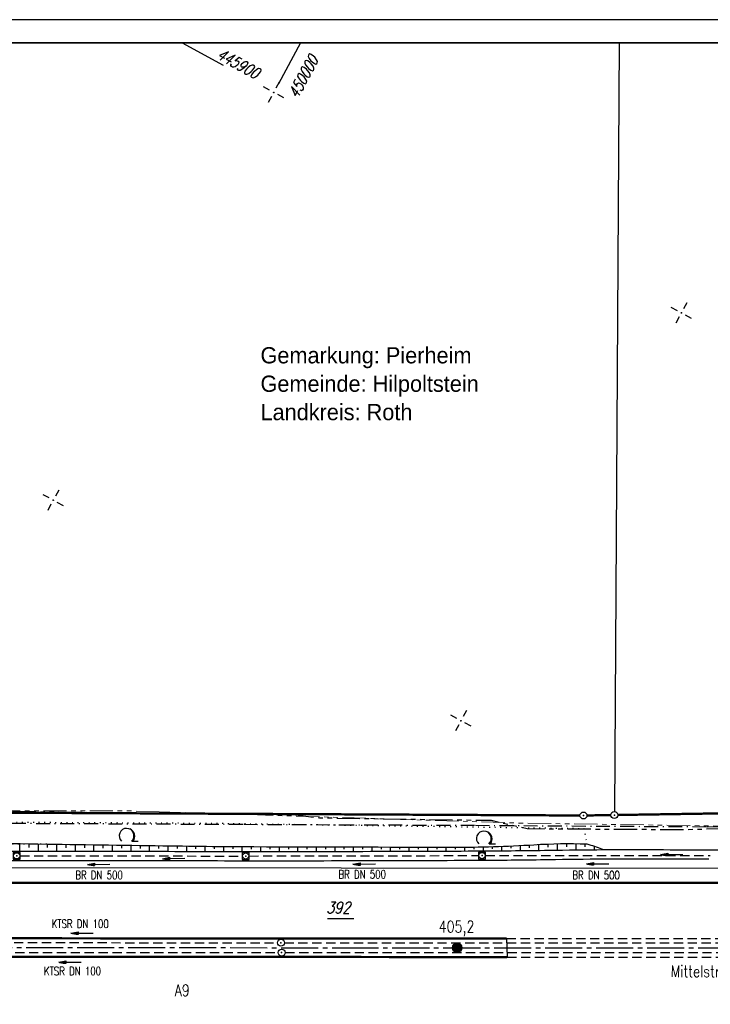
# Model space of a CAD drawing. Extents: x 0 to 1135, y 0 to 420.
# Tile 19 of 55: x 676 to 825, y 208 to 420. Entities that reach past the tile are written whole.
import ezdxf
from ezdxf.enums import TextEntityAlignment as Align

# ---------------------------------------------------------------- set-up
doc = ezdxf.new("R2010")
doc.units = 0
doc.header["$LTSCALE"] = 2
doc.header["$MEASUREMENT"] = 0
for name, pattern in [('ACHSE', [5.5, 4, -0.5, 0.5, -0.5]), ('AUSGEZOGEN', [0]), ('BAB-FM2', [2.6, 1.5, -0.5, 0.1, -0.5]), ('GESTRICH-X2', [1.5, 1, -0.5]), ('PHANTOMX2', [5, 2.5, -0.5, 0.5, -0.5, 0.5, -0.5]), ('PUNKTX2_STR', [0.6, 0.1, -0.5])]:
    doc.linetypes.add(name, pattern=pattern)
doc.layers.get('0').update_dxf_attribs({"color": 8, "linetype": 'AUSGEZOGEN'})
for name, color, linetype in [('ACHSETOP', 250, 'ACHSE'), ('BAB_FM', 8, 'BAB-FM2'), ('BOESCHG', 8, 'AUSGEZOGEN'), ('BW-SCHRIFT', 8, 'AUSGEZOGEN'), ('FBRTOP', 8, 'AUSGEZOGEN'), ('FLSTNR-BAB', 7, 'AUSGEZOGEN'), ('GRENZL', 8, 'AUSGEZOGEN'), ('GRENZL-BAB', 7, 'AUSGEZOGEN'), ('GRENZP-BAB', 7, 'AUSGEZOGEN'), ('HEKT_B', 250, 'CONTINUOUS'), ('KANAL', 200, 'GESTRICH-X2'), ('Lichtwellenleiter COLT', 8, 'PHANTOMX2'), ('Lichtwellenleiter GLH', 8, 'PHANTOMX2'), ('MS-UEBERFAHRT', 8, 'GESTRICH-X2'), ('MULDE', 8, 'AUSGEZOGEN'), ('NETZ', 250, 'AUSGEZOGEN'), ('NUTZUNG', 8, 'PUNKTX2_STR'), ('PFEIL', 200, 'CONTINUOUS'), ('PFEILTOP', 8, 'AUSGEZOGEN'), ('RAHMEN', 250, 'AUSGEZOGEN'), ('SCHRIFT', 8, 'AUSGEZOGEN'), ('SCHSYMBOL', 200, 'AUSGEZOGEN'), ('TEXTO', 200, 'CONTINUOUS'), ('WALD', 8, 'AUSGEZOGEN')]:
    doc.layers.add(name, color=color, linetype=linetype)
doc.styles.add('ROMANS', font='romans.shx', dxfattribs={"width": 0.8})
doc.styles.add('UNIR-H', font='unir_h.shx', dxfattribs={"width": 0.8})

# ---------------------------------------------------------------- blocks, each defined once
blk = doc.blocks.new('IKR')
at = {"color": 0}
for p, q in [((0, 1), (0, 2.5)), ((-2.5, 0), (-1, 0)), ((1, 0), (2.5, 0)), ((0, -2.5), (0, -1))]:
    blk.add_line(p, q, dxfattribs=at)
blk.add_circle((0, 0), 0.05, dxfattribs=at)
blk.add_point((0, 0), dxfattribs=at)
blk = doc.blocks.new('*X16')
at = {"color": 0}
for p, q in [((212.23, 257.39), (213.24, 258.4)), ((212.24, 257.33), (213.31, 258.4)), ((212.24, 257.47), (213.17, 258.4)), ((212.24, 257.26), (213.37, 258.39)), ((212.24, 257.55), (213.09, 258.39)), ((212.25, 257.2), (213.43, 258.38)), ((212.26, 257.63), (213, 258.37)), ((212.27, 257.14), (213.49, 258.37)), ((212.28, 257.09), (213.55, 258.35)), ((212.29, 257.73), (212.9, 258.35)), ((212.3, 257.04), (213.6, 258.33)), ((212.32, 256.99), (213.65, 258.31)), ((212.34, 257.86), (212.78, 258.29)), ((212.35, 256.94), (213.69, 258.29)), ((212.37, 256.9), (213.74, 258.26)), ((212.4, 256.85), (213.78, 258.24)), ((212.43, 256.81), (213.83, 258.21)), ((212.46, 256.77), (213.86, 258.18)), ((212.49, 256.73), (213.9, 258.14)), ((212.53, 256.7), (213.94, 258.11)), ((212.56, 256.66), (213.97, 258.07)), ((212.6, 256.63), (214.01, 258.03)), ((212.64, 256.6), (214.04, 257.99)), ((212.68, 256.57), (214.07, 257.95)), ((212.73, 256.54), (214.09, 257.91)), ((212.77, 256.52), (214.12, 257.86)), ((212.82, 256.49), (214.14, 257.82)), ((212.87, 256.47), (214.16, 257.77)), ((212.92, 256.45), (214.18, 257.72)), ((212.97, 256.44), (214.2, 257.66)), ((213.03, 256.42), (214.21, 257.6)), ((213.09, 256.41), (214.22, 257.54)), ((213.16, 256.41), (214.23, 257.48)), ((213.22, 256.4), (214.23, 257.41)), ((213.3, 256.41), (214.23, 257.34)), ((213.38, 256.41), (214.22, 257.26)), ((213.46, 256.43), (214.2, 257.17)), ((213.56, 256.46), (214.18, 257.07)), ((213.69, 256.51), (214.12, 256.95))]:
    blk.add_line(p, q, dxfattribs=at)
blk = doc.blocks.new('SRMAST2')
at = {"color": 0}
blk.add_circle((0, 0), 0.999, dxfattribs=at)
blk.add_point((0, 0), dxfattribs=at)
blk.add_blockref('*X16', (-213.23, -257.4))
blk = doc.blocks.new('LW')
at = {"color": 0}
blk.add_line((1.18, 0), (2.58, 0), dxfattribs=at)
for centre, radius, start, end in [((0.07, 1.19), 1.6, 312.7202, 226.7249), ((0.17, 1.08), 1.68, 321.1992, 68.9844), ((0.08, 1.13), 1.67, 319.2916, 65.2101)]:
    blk.add_arc(centre, radius, start, end, dxfattribs=at)
blk = doc.blocks.new('GST')
at = {"color": 0}
blk.add_circle((0, 0), 0.75, dxfattribs=at)
blk.add_point((0, 0), dxfattribs=at)
blk = doc.blocks.new('20')
blk.add_lwpolyline([(-0.75, -0.75), (0.75, -0.75), (0.75, 0.75), (-0.75, 0.75)], close=True)
blk.add_circle((0, 0), 0.676)
blk.add_point((0, 0))
blk = doc.blocks.new('10')
blk.add_blockref('GST', (0, 0))
blk = doc.blocks.new('PFEIL2')
at = {"color": 0}
for p, q in [((0.88, 0), (-2.4, -0.01)), ((0.88, -0.27), (0.88, 0.28)), ((0.88, 0.28), (2.43, 0.01)), ((0.91, 0.27), (0.88, 0.26)), ((0.97, 0.26), (0.88, 0.25)), ((1.02, 0.25), (0.88, 0.23)), ((1.07, 0.24), (0.88, 0.21)), ((1.13, 0.23), (0.88, 0.19)), ((1.18, 0.22), (0.88, 0.17)), ((1.24, 0.21), (0.88, 0.15)), ((1.29, 0.21), (0.88, 0.14)), ((1.34, 0.2), (0.88, 0.12)), ((1.4, 0.19), (0.88, 0.1)), ((1.45, 0.18), (0.88, 0.08)), ((1.51, 0.17), (0.88, 0.06)), ((1.56, 0.16), (0.88, 0.04)), ((1.61, 0.15), (0.88, 0.02)), ((1.67, 0.14), (0.88, 0.01)), ((1.72, 0.13), (0.88, -0.01)), ((1.78, 0.12), (0.88, -0.03)), ((1.83, 0.11), (0.88, -0.05)), ((1.88, 0.1), (0.88, -0.07)), ((1.94, 0.09), (0.88, -0.09)), ((2.05, 0.08), (0.88, -0.12)), ((1.99, 0.08), (0.88, -0.11)), ((2.1, 0.07), (0.88, -0.14)), ((2.15, 0.06), (0.88, -0.16)), ((2.21, 0.05), (0.88, -0.18)), ((2.26, 0.04), (0.88, -0.2)), ((2.32, 0.03), (0.88, -0.22)), ((2.37, 0.02), (0.88, -0.23)), ((2.42, 0.01), (0.88, -0.25)), ((2.43, 0.01), (0.88, -0.27))]:
    blk.add_line(p, q, dxfattribs=at)

msp = doc.modelspace()

# ---------------------------------------------------------------- linework, layer by layer
at = {"layer": 'ACHSETOP'}
msp.add_lwpolyline([(25, 220.12), (69.96, 220.11), (244.96, 220.03), (369.96, 219.98), (544.96, 219.9), (744.96, 219.82), (869.96, 219.76), (950, 219.73)], dxfattribs=at)
at = {"layer": 'BAB_FM'}
msp.add_lwpolyline([(573.82, 246.76), (623.92, 246.66), (673.92, 246.67), (723.92, 246.44), (773.92, 246.22), (823.92, 245.91), (873.92, 246.79), (923.92, 247.18), (950, 247.43)], dxfattribs=at)
at = {"layer": 'BOESCHG'}
for p, q in [((675.61, 240.64), (675.61, 242.27)), ((677.61, 241.43), (677.61, 242.23)), ((679.61, 240.63), (679.61, 242.2)), ((681.61, 241.4), (681.61, 242.17)), ((683.61, 240.63), (683.61, 242.14)), ((789.6, 241.52), (789.59, 242.2)), ((791.61, 240.88), (791.59, 242.25)), ((793.6, 241.59), (793.59, 242.27)), ((795.61, 240.93), (795.6, 242.26)), ((797.61, 241.58), (797.6, 242.21)), ((685.61, 241.37), (685.61, 242.11)), ((687.61, 240.63), (687.61, 242.08)), ((689.61, 241.34), (689.61, 242.05)), ((691.61, 240.62), (691.61, 242.02)), ((693.61, 241.31), (693.61, 242)), ((695.61, 240.62), (695.61, 241.97)), ((697.61, 241.28), (697.61, 241.94)), ((699.61, 240.61), (699.61, 241.91)), ((701.61, 241.25), (701.61, 241.89)), ((703.61, 240.61), (703.61, 241.86)), ((705.61, 241.22), (705.61, 241.83)), ((707.61, 240.61), (707.61, 241.81)), ((709.61, 241.19), (709.61, 241.78)), ((711.61, 240.6), (711.61, 241.75)), ((713.61, 241.17), (713.61, 241.73)), ((715.61, 240.6), (715.61, 241.71)), ((717.61, 241.14), (717.61, 241.68)), ((719.61, 240.6), (719.61, 241.66)), ((721.61, 241.12), (721.61, 241.65)), ((723.61, 240.59), (723.61, 241.63)), ((725.61, 241.11), (725.61, 241.62)), ((727.61, 240.59), (727.61, 241.62)), ((729.61, 241.1), (729.61, 241.61)), ((731.61, 240.59), (731.61, 241.6)), ((733.61, 241.09), (733.61, 241.6)), ((735.61, 240.59), (735.61, 241.59)), ((737.61, 241.09), (737.61, 241.58)), ((739.61, 240.6), (739.61, 241.58)), ((741.61, 241.09), (741.61, 241.57)), ((743.61, 240.6), (743.61, 241.57)), ((745.61, 241.08), (745.61, 241.56)), ((747.61, 240.61), (747.61, 241.56)), ((749.61, 241.08), (749.61, 241.55)), ((751.61, 240.61), (751.61, 241.55)), ((753.61, 241.08), (753.61, 241.54)), ((755.61, 240.62), (755.61, 241.54)), ((757.61, 241.08), (757.61, 241.53)), ((759.61, 240.63), (759.61, 241.53)), ((761.61, 241.08), (761.61, 241.52)), ((763.61, 240.65), (763.61, 241.52)), ((765.61, 241.08), (765.61, 241.51)), ((767.61, 240.66), (767.61, 241.51)), ((769.61, 241.09), (769.61, 241.51)), ((771.61, 240.68), (771.61, 241.51)), ((773.61, 241.11), (773.61, 241.54)), ((775.61, 240.7), (775.61, 241.57)), ((777.61, 241.17), (777.61, 241.63)), ((779.61, 240.72), (779.6, 241.69)), ((781.61, 241.26), (781.6, 241.78)), ((783.61, 240.76), (783.6, 241.87)), ((785.6, 241.39), (785.6, 241.99)), ((787.61, 240.82), (787.59, 242.11)), ((799.61, 240.96), (799.61, 241.68))]:
    msp.add_line(p, q, dxfattribs=at)
msp.add_lwpolyline([(453.47, 240.74, 0.000182), (462.17, 241.45, 0.000637), (464.67, 241.65, 0.000239), (484.93, 243.38, -0.000359), (498.43, 244.52, -0.012218), (516.94, 245.62, -0.013261), (534.02, 245.76, -0.049761), (548.11, 244.1, 0.043888), (564.05, 242.03, 0.008616), (580.37, 241.63, 0.009203), (595.66, 241.81, 0.016797), (614.94, 243.03, -0.025479), (627.67, 243.62, -0.009619), (650.78, 243.06, 0.007259), (681.4, 242.17, 0.00026), (708.12, 241.8, 0.000671), (718.47, 241.67, 0.001841), (726.12, 241.62, 0.000328), (769.05, 241.51, 0.016372), (786.5, 242.04, -0.024996), (797.94, 242.2, -0.073773), (798.39, 242.11, -0.010128), (801.51, 240.97)], format="xyb", dxfattribs=at)
at = {"layer": 'FBRTOP'}
msp.add_line((780.63, 221.8), (780.74, 217.8), dxfattribs=at)
msp.add_lwpolyline([(535.37, 237.16), (544.96, 237.15), (744.96, 237.07), (869.96, 237.01), (950, 236.98)], dxfattribs=at)
at = {"layer": 'FBRTOP', "const_width": 0.5}
msp.add_lwpolyline([(25, 234.12), (69.96, 234.11), (244.96, 234.03), (369.96, 233.98), (544.96, 233.9), (744.96, 233.82), (869.96, 233.76), (950, 233.73)], dxfattribs=at)
for points in [[(403.34, 221.96), (544.96, 221.9), (744.96, 221.82), (780.63, 221.8, 0)], [(403.33, 217.96), (544.96, 217.9), (744.96, 217.82), (780.74, 217.8, 0)]]:
    msp.add_lwpolyline(points, format="xyb", dxfattribs=at)
at = {"layer": 'FLSTNR-BAB'}
msp.add_line((741.99, 226.14), (747.68, 226.14), dxfattribs=at)
at = {"layer": 'GRENZL'}
msp.add_line((804.91, 415), (803.87, 249.19), dxfattribs=at)
at = {"layer": 'GRENZL-BAB', "const_width": 0.5}
for points in [[(532.64, 249.63), (796.46, 248.34)], [(797.96, 248.35), (803.12, 248.43)], [(804.62, 248.45), (894.86, 249.85)]]:
    msp.add_lwpolyline(points, dxfattribs=at)
at = {"layer": 'KANAL'}
for p, q in [((675.68, 239.64), (723.58, 239.59)), ((725.08, 239.6), (774.58, 239.69)), ((776.08, 239.7), (824.57, 239.7)), ((632.36, 220.96), (731.19, 220.88)), ((732.69, 220.89), (950, 220.83)), ((632.59, 218.75), (731.33, 218.78)), ((732.86, 218.77), (950, 218.73))]:
    msp.add_line(p, q, dxfattribs=at)
at = {"layer": 'Lichtwellenleiter COLT', "lineweight": 0, "flags": 128}
for points in [[(705.7, 249.13), (699.65, 249.32), (642.79, 249.38), (539.7, 249.96), (524.17, 251.68), (501.95, 251.8), (477.54, 251.13)], [(950, 247.27), (939.09, 245.17), (926.24, 245.46), (884.59, 245.24), (783.38, 246.7), (705.7, 249.13)]]:
    msp.add_lwpolyline(points, dxfattribs=at)
at = {"layer": 'Lichtwellenleiter GLH', "flags": 128}
msp.add_lwpolyline([(25, 266.27), (26.74, 266.48), (38.84, 267.19), (64.42, 273.28), (81.83, 277.05), (97.58, 279.41), (110.74, 279.67), (136.62, 276.49), (146.3, 274), (155.99, 271.5), (175.05, 263.16), (181.02, 260.45), (192.81, 255.94), (224.1, 245.09), (245.92, 242.73), (255.16, 243.85), (271.48, 245.22), (320.15, 245.13), (356.95, 244.28), (360.89, 244.26), (362.93, 244.31), (371.55, 244.14), (376.07, 246.5), (389.35, 253.33), (394.7, 256.18), (419.05, 251.17), (442.7, 251.26), (447.06, 251.34), (474.05, 251.82), (504.19, 252.63), (533.26, 251.28), (540.73, 250.58), (565.39, 250.09), (578.82, 249.75), (617.6, 249.47), (621.89, 249.36), (653.42, 249.51), (654.87, 249.49), (697.36, 248.93), (733.92, 248.63), (740.27, 247.84), (777.29, 247.3), (785.08, 245.51), (818.72, 245.31), (839.68, 245.82), (882.82, 245.26), (885.76, 245.24), (916.92, 245.68), (939.09, 245.17), (950, 247.27)], dxfattribs=at)
at = {"layer": 'MS-UEBERFAHRT', "flags": 128}
for points in [[(780.63, 221.8), (869.96, 221.76, 0), (941.24, 221.73, 0)], [(780.74, 217.8), (869.96, 217.76, 0), (941.24, 217.73, 0)]]:
    msp.add_lwpolyline(points, format="xyb", dxfattribs=at)
at = {"layer": 'MULDE'}
for points in [[(453.47, 240.74, 0.001063), (480.31, 240.4, 0.002114), (493.8, 240.31, 0.000042), (533.99, 240.23, 0.001266), (535.32, 240.23, 0.007473), (556.98, 240.63, -0.008186), (576.81, 240.96, -0.003542), (600.35, 240.8, 0.00343), (624.63, 240.63, 0.000196), (655.32, 240.64, -0.000307), (674.94, 240.64, -0.000151), (699.91, 240.62, 0.000155), (724.34, 240.59, 0.000641), (751.27, 240.61, 0.000718), (775.33, 240.7, 0.003004), (789.69, 240.85, -0.003625), (801.61, 240.97, -0.001031)], [(801.61, 240.97, -0.001031), (814.44, 240.97, 0.000566), (837.81, 240.96, 0.00075), (882.24, 241.05, -0.001086), (912.92, 241.09, -0.001824), (924.04, 241.04, 0.000669), (950, 240.86, 0.001772)], [(535.25, 238.23, 0.000074), (535.33, 238.23, 0.007473), (557.05, 238.63, -0.008186), (576.81, 238.96, -0.003542), (600.32, 238.8, 0.00343), (624.63, 238.63, 0.000196), (655.32, 238.64, -0.000307), (674.94, 238.64, -0.000151), (699.91, 238.62, 0.000155), (724.34, 238.59, 0.000641), (751.28, 238.61, 0.000718), (775.34, 238.7, 0.003004), (789.72, 238.85, -0.003625), (801.62, 238.97, -0.001031), (814.44, 238.97, 0.000238), (824.28, 238.96, 0.00075)]]:
    msp.add_lwpolyline(points, format="xyb", dxfattribs=at)
at = {"layer": 'NETZ'}
for p, q in [((710.66, 414.98), (719.46, 410.22)), ((736.15, 414.98), (731.39, 406.18))]:
    msp.add_line(p, q, dxfattribs=at)
at = {"layer": 'NUTZUNG', "flags": 128}
for points in [[(464.87, 247.73), (534.27, 247.65), (717.78, 246.68), (797.34, 245.54), (797.94, 242.2)], [(681.4, 242.17), (627.67, 241.84), (595.66, 241.81)]]:
    msp.add_lwpolyline(points, dxfattribs=at)
at = {"layer": 'RAHMEN'}
msp.add_line((1135, 420), (0, 420), dxfattribs=at)
at = {"layer": 'RAHMEN', "const_width": 0.35}
msp.add_lwpolyline([(25, 5), (1130, 5), (1130, 415), (25, 415), (25, 5)], dxfattribs=at)

# ---------------------------------------------------------------- block references
at = {"layer": 'GRENZP-BAB'}
for p in [(797.21, 248.34), (803.87, 248.44)]:
    msp.add_blockref('GST', p, dxfattribs=at)
at = {"layer": 'HEKT_B', "rotation": 61.59653548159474}
msp.add_blockref('SRMAST2', (769.96, 219.81), dxfattribs=at)
at = {"layer": 'NETZ', "rotation": 151.5965}
for p in [(730.38, 404.32), (818.34, 356.75), (682.81, 316.35), (770.77, 268.79)]:
    msp.add_blockref('IKR', p, dxfattribs=at)
at = {"layer": 'PFEIL'}
for p, rotation in [((692.62, 237.8), 179.9500354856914), ((749.91, 237.87), 180.1149354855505), ((800.26, 237.93), 180.0039354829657), ((689.05, 222.98), 179.9554354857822), ((686.42, 216.7), 179.9996354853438)]:
    msp.add_blockref('PFEIL2', p, dxfattribs=dict(at, rotation=rotation))
at = {"layer": 'PFEILTOP'}
for p, rotation in [((816.28, 239.94), 180.2662833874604), ((708.8, 239.09), 181.3080046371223)]:
    msp.add_blockref('PFEIL2', p, dxfattribs=dict(at, rotation=rotation))
at = {"layer": 'SCHSYMBOL', "rotation": 359.9754354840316}
for name, p in [('20', (674.94, 239.64)), ('20', (724.34, 239.59)), ('20', (775.34, 239.7)), ('10', (731.94, 220.89)), ('10', (732.09, 218.76))]:
    msp.add_blockref(name, p, dxfattribs=at)
at = {"layer": 'WALD'}
for p in [(698.57, 242.78), (775.65, 242.2)]:
    msp.add_blockref('LW', p, dxfattribs=at)

# ---------------------------------------------------------------- texts
at = {"layer": 'BW-SCHRIFT', "style": 'ROMANS', "width": 0.8}
msp.add_text('Mittelstreifenüberfahrt 160m', height=2.5, rotation=359.6617, dxfattribs=at).set_placement((816.03, 213.51))
at = {"layer": 'FLSTNR-BAB', "style": 'ROMANS', "oblique": 15, "width": 0.8}
msp.add_text('392', height=2.5, dxfattribs=at).set_placement((741.72, 227.21))
at = {"layer": 'HEKT_B', "style": 'ROMANS', "width": 0.8}
msp.add_text('405,2', height=2.5, rotation=359.9754, dxfattribs=at).set_placement((765.97, 223.11))
at = {"layer": 'NETZ', "style": 'ROMANS', "oblique": 16.6, "width": 0.75}
for s, rotation, p in [('445900', 331.5965, (717.88, 411.74)), ('450000', 61.5965, (735.54, 402.82))]:
    msp.add_text(s, height=2.5, rotation=rotation, dxfattribs=at).set_placement(p)
at = {"layer": 'SCHRIFT', "style": 'UNIR-H'}
for s, p in [('Gemarkung: Pierheim', (727.53, 345.86)), ('Gemeinde: Hilpoltstein', (727.53, 339.73)), ('Landkreis: Roth', (727.53, 333.61))]:
    msp.add_text(s, height=3.5, dxfattribs=at).set_placement(p)
at = {"layer": 'SCHRIFT', "style": 'ROMANS', "width": 0.8}
msp.add_text('A9', height=2.5, dxfattribs=at).set_placement((709.01, 209.39))
at = {"layer": 'TEXTO', "style": 'ROMANS', "width": 0.75}
for s, rotation, p in [('BR DN 500', 359.95, (692.7, 234.6)), ('BR DN 500', 0.1149, (749.48, 234.75)), ('BR DN 500', 0.0039, (799.94, 234.58)), ('KTSR DN 100', 359.9554, (688.63, 224.08)), ('KTSR DN 100', 359.9996, (686.97, 213.88))]:
    msp.add_text(s, height=1.8, rotation=rotation, dxfattribs=at).set_placement(p, align=Align.CENTER)

doc.saveas('drawing.dxf')
